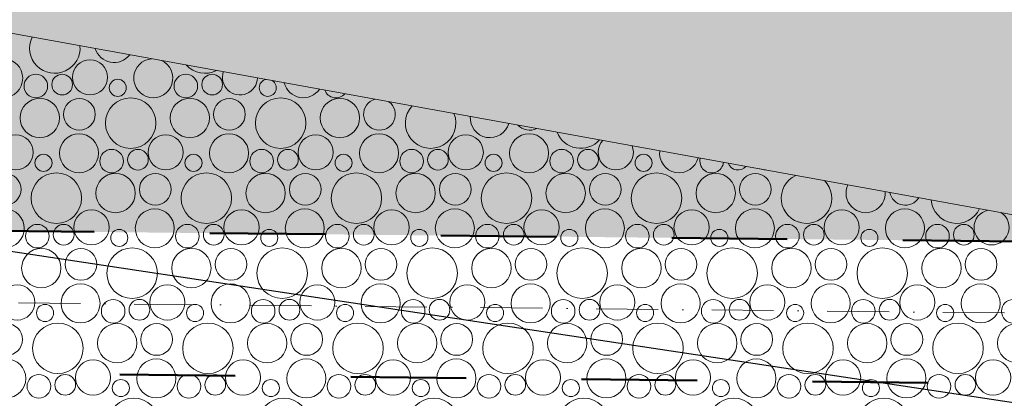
# Model space of a CAD drawing. Header units: millimetres. Extents: x -738537 to 1850049, y -250217 to 604013.
# Tile 61 of 204: x -594142 to -591754, y 81716 to 82634. Entities that reach past the tile are written whole.
import ezdxf

# ---------------------------------------------------------------- set-up
doc = ezdxf.new("R2010")
doc.units = ezdxf.units.MM
doc.header["$MEASUREMENT"] = 0
doc.set_wipeout_variables(frame=1)
for name, pattern in [('Dashed', [280, 140, -140]), ('Dot & Dashed', [280, 150, -60, 0, -70]), ('Wipeout_Contour', [1000, 0, -1000])]:
    doc.linetypes.add(name, pattern=pattern)
for name, color, linetype, lineweight in [('0_Pen_No__170', 9, 'Continuous', 0), ('BUILDING_Pen_No__2', 1, 'Continuous', 25), ('C-GRID _Pen_No__5', 4, 'Continuous', 5)]:
    doc.layers.add(name, color=color, linetype=linetype, lineweight=lineweight)
for name, color, linetype, lineweight, true_color in [('0_Pen_No__171', 7, 'Continuous', 0, 0xdadada), ('0_Pen_No__28', 7, 'Continuous', 50, 0xff9390), ('MARKETING_Pen_No__7', 7, 'Continuous', 5, 0x9f07ff)]:
    doc.layers.add(name, color=color, linetype=linetype, lineweight=lineweight, true_color=true_color)
doc.layers.add('MARKETING', color=7, linetype='Continuous')

# ---------------------------------------------------------------- blocks, each defined once
blk = doc.blocks.new('*X3')
at = {"layer": '0_Pen_No__170', "color": 9, "linetype": 'Continuous', "lineweight": 0}
for centre, radius in [((-594181.5, 82492), 47.3), ((-593971.2, 82494.1), 42.6), ((-594102.4, 82472.9), 28.6), ((-594038.6, 82476.4), 25.1), ((-593738.7, 82472.9), 28.6), ((-593674.9, 82476.4), 25.1), ((-593903.8, 82468.7), 20.7), ((-594092.8, 82395.5), 47.7), ((-593996.7, 82404.3), 38.4), ((-593872.6, 82383.1), 61.2), ((-593729.1, 82395.5), 47.7), ((-593633, 82404.3), 38.4), ((-593508.9, 82383.1), 61.2), ((-593365.3, 82395.5), 47.7), ((-594151.2, 82312.2), 42.6), ((-593997.7, 82310), 47.3), ((-593787.5, 82312.2), 42.6), ((-593634, 82310), 47.3), ((-593423.8, 82312.2), 42.6), ((-593270.3, 82310), 47.3), ((-593060.1, 82312.2), 42.6), ((-592906.6, 82310), 47.3), ((-594083.8, 82286.7), 20.7), ((-593918.7, 82290.9), 28.6), ((-593854.9, 82294.4), 25.1), ((-593720.1, 82286.7), 20.7), ((-593555, 82290.9), 28.6), ((-593491.2, 82294.4), 25.1), ((-593356.4, 82286.7), 20.7), ((-593191.3, 82290.9), 28.6), ((-593127.5, 82294.4), 25.1), ((-592992.7, 82286.7), 20.7), ((-592827.6, 82290.9), 28.6), ((-592763.8, 82294.4), 25.1), ((-592629, 82286.7), 20.7), ((-594176.7, 82222.4), 38.4), ((-594052.6, 82201.1), 61.2), ((-593909.1, 82213.5), 47.7), ((-593813, 82222.4), 38.4), ((-593688.9, 82201.1), 61.2), ((-593545.3, 82213.5), 47.7), ((-593449.3, 82222.4), 38.4), ((-593325.2, 82201.1), 61.2), ((-593181.6, 82213.5), 47.7), ((-593085.6, 82222.4), 38.4), ((-592961.5, 82201.1), 61.2), ((-592817.9, 82213.5), 47.7), ((-592721.9, 82222.4), 38.4), ((-592597.8, 82201.1), 61.2), ((-592454.2, 82213.5), 47.7), ((-592358.2, 82222.4), 38.4), ((-594177.7, 82128), 47.3), ((-593967.5, 82130.2), 42.6), ((-593814, 82128), 47.3), ((-593603.8, 82130.2), 42.6), ((-593450.3, 82128), 47.3), ((-593240.1, 82130.2), 42.6), ((-593086.6, 82128), 47.3), ((-592876.4, 82130.2), 42.6), ((-592722.9, 82128), 47.3), ((-592512.7, 82130.2), 42.6), ((-592359.2, 82128), 47.3), ((-592149, 82130.2), 42.6), ((-591995.5, 82128), 47.3), ((-594098.7, 82108.9), 28.6), ((-594034.9, 82112.4), 25.1), ((-593900.1, 82104.7), 20.7), ((-593735, 82108.9), 28.6), ((-593671.2, 82112.4), 25.1), ((-593536.4, 82104.7), 20.7), ((-593371.3, 82108.9), 28.6), ((-593307.5, 82112.4), 25.1), ((-593172.7, 82104.7), 20.7), ((-593007.6, 82108.9), 28.6), ((-592943.8, 82112.4), 25.1), ((-592809, 82104.7), 20.7), ((-592643.9, 82108.9), 28.6), ((-592580.1, 82112.4), 25.1), ((-592445.3, 82104.7), 20.7), ((-592280.2, 82108.9), 28.6), ((-592216.3, 82112.4), 25.1), ((-592081.6, 82104.7), 20.7), ((-591916.5, 82108.9), 28.6), ((-591852.6, 82112.4), 25.1), ((-594089.1, 82031.5), 47.7), ((-593993, 82040.4), 38.4), ((-593868.9, 82019.1), 61.2), ((-593725.3, 82031.5), 47.7), ((-593629.3, 82040.4), 38.4), ((-593505.2, 82019.1), 61.2), ((-593361.6, 82031.5), 47.7), ((-593265.6, 82040.4), 38.4), ((-593141.5, 82019.1), 61.2), ((-592997.9, 82031.5), 47.7), ((-592901.9, 82040.4), 38.4), ((-592777.8, 82019.1), 61.2), ((-592634.2, 82031.5), 47.7), ((-592538.2, 82040.4), 38.4), ((-592414.1, 82019.1), 61.2), ((-592270.5, 82031.5), 47.7), ((-592174.5, 82040.4), 38.4), ((-592050.4, 82019.1), 61.2), ((-591906.8, 82031.5), 47.7), ((-591810.8, 82040.4), 38.4), ((-594147.5, 81948.2), 42.6), ((-593994, 81946), 47.3), ((-593783.8, 81948.2), 42.6), ((-593630.3, 81946), 47.3), ((-593420.1, 81948.2), 42.6), ((-593266.6, 81946), 47.3), ((-593056.4, 81948.2), 42.6), ((-592902.9, 81946), 47.3), ((-592692.7, 81948.2), 42.6), ((-592539.2, 81946), 47.3), ((-592329, 81948.2), 42.6), ((-592175.5, 81946), 47.3), ((-591965.3, 81948.2), 42.6), ((-591811.8, 81946), 47.3), ((-593915, 81926.9), 28.6), ((-593851.2, 81930.4), 25.1), ((-593551.3, 81926.9), 28.6), ((-593487.5, 81930.4), 25.1), ((-593187.6, 81926.9), 28.6), ((-593123.8, 81930.4), 25.1), ((-592823.9, 81926.9), 28.6), ((-592760.1, 81930.4), 25.1), ((-592460.2, 81926.9), 28.6), ((-592396.3, 81930.4), 25.1), ((-592096.5, 81926.9), 28.6), ((-592032.6, 81930.4), 25.1), ((-591732.8, 81926.9), 28.6), ((-594080.1, 81922.7), 20.7), ((-593716.4, 81922.7), 20.7), ((-593352.7, 81922.7), 20.7), ((-592989, 81922.7), 20.7), ((-592625.3, 81922.7), 20.7), ((-592261.6, 81922.7), 20.7), ((-591897.9, 81922.7), 20.7), ((-594173, 81858.4), 38.4), ((-594048.9, 81837.1), 61.2), ((-593905.3, 81849.5), 47.7), ((-593809.3, 81858.4), 38.4), ((-593685.2, 81837.1), 61.2), ((-593541.6, 81849.5), 47.7), ((-593445.6, 81858.4), 38.4), ((-593321.5, 81837.1), 61.2), ((-593177.9, 81849.5), 47.7), ((-593081.9, 81858.4), 38.4), ((-592957.8, 81837.1), 61.2), ((-592814.2, 81849.5), 47.7), ((-592718.2, 81858.4), 38.4), ((-592594.1, 81837.1), 61.2), ((-592450.5, 81849.5), 47.7), ((-592354.5, 81858.4), 38.4), ((-592230.4, 81837.1), 61.2), ((-592086.8, 81849.5), 47.7), ((-591990.8, 81858.4), 38.4), ((-591866.7, 81837.1), 61.2), ((-591723.1, 81849.5), 47.7), ((-594174, 81764), 47.3), ((-593963.8, 81766.2), 42.6), ((-593810.3, 81764), 47.3), ((-593600.1, 81766.2), 42.6), ((-593446.6, 81764), 47.3), ((-593236.4, 81766.2), 42.6), ((-593082.9, 81764), 47.3), ((-592872.7, 81766.2), 42.6), ((-592719.2, 81764), 47.3), ((-592509, 81766.2), 42.6), ((-592355.5, 81764), 47.3), ((-592145.3, 81766.2), 42.6), ((-591991.8, 81764), 47.3), ((-591781.6, 81766.2), 42.6), ((-594095, 81744.9), 28.6), ((-594031.2, 81748.4), 25.1), ((-593896.4, 81740.7), 20.7), ((-593731.3, 81744.9), 28.6), ((-593667.5, 81748.4), 25.1), ((-593532.7, 81740.7), 20.7), ((-593367.6, 81744.9), 28.6), ((-593303.8, 81748.4), 25.1), ((-593169, 81740.7), 20.7), ((-593003.9, 81744.9), 28.6), ((-592940.1, 81748.4), 25.1), ((-592805.3, 81740.7), 20.7), ((-592640.2, 81744.9), 28.6), ((-592576.3, 81748.4), 25.1), ((-592441.6, 81740.7), 20.7), ((-592276.5, 81744.9), 28.6), ((-592212.6, 81748.4), 25.1), ((-592077.9, 81740.7), 20.7), ((-591912.8, 81744.9), 28.6), ((-591848.9, 81748.4), 25.1), ((-593865.2, 81655.1), 61.2), ((-593501.5, 81655.1), 61.2), ((-593137.8, 81655.1), 61.2), ((-592774.1, 81655.1), 61.2), ((-592410.4, 81655.1), 61.2), ((-592046.7, 81655.1), 61.2)]:
    blk.add_circle(centre, radius, dxfattribs=at)
for centre, radius, start, end in [((-594056.3, 82565.1), 61.2, 154.1754, 5.2903), ((-593912.8, 82577.5), 47.7, 196.4247, 323.041), ((-593817.7, 82492), 47.3, 94.1938, 65.2719), ((-593692.6, 82565.1), 61.2, 221.9961, 297.4696), ((-593607.5, 82494.1), 42.6, 161.3464, 358.1193), ((-593540.1, 82468.7), 20.7, 101.4278, 58.0379), ((-593454, 82492), 47.3, 193.4336, 326.0321), ((-593375, 82472.9), 28.6, 199.7471, 319.7186), ((-593269.3, 82404.3), 38.4, 106.3562, 53.1096), ((-593145.2, 82383.1), 61.2, 136.9958, 22.4699), ((-593001.6, 82395.5), 47.7, 175.4397, 344.0261), ((-592905.6, 82404.3), 38.4, 222.4996, 296.9661), ((-592781.5, 82383.1), 61.2, 200.9478, 318.5179), ((-592696.4, 82312.2), 42.6, 137.1873, 22.2785), ((-592542.9, 82310), 47.3, 172.557, 346.9088), ((-592463.9, 82290.9), 28.6, 164.9474, 354.5183), ((-592400.1, 82294.4), 25.1, 199.5846, 319.8811), ((-592332.7, 82312.2), 42.6, 249.9676, 269.4981), ((-592234.1, 82201.1), 61.2, 115.3069, 44.1588), ((-592090.5, 82213.5), 47.7, 155.2366, 4.2291), ((-591994.5, 82222.4), 38.4, 190.9042, 328.5615), ((-591870.4, 82201.1), 61.2, 183.9543, 335.5114), ((-591785.3, 82130.2), 42.6, 101.2836, 58.1821)]:
    blk.add_arc(centre, radius, start, end, dxfattribs=at)
blk = doc.blocks.new('Fill_2', base_point=(0, 0))
at = {"color": 254, "linetype": 'Wipeout_Contour', "lineweight": 0, "ltscale": 14005644.7295551}
blk.add_wipeout([(-629509.8, 81186.9), (-636562.3, 79781.8), (-636489.6, 79417.3), (-629462, 80817.5), (-620502.8, 81356.1), (-620540.5, 82043.7), (-601136.6, 81925.1), (-601127.3, 81469.6), (-590151.9, 81021), (-590021.9, 81719.9), (-589769.8, 81683.3), (-588537.1, 88325.9), (-581323.3, 84127), (-581890.9, 80218.2), (-581481.7, 80187.1), (-580849.5, 84486.2), (-589699.4, 89557.9), (-590288.4, 81899.2), (-594388.9, 82642), (-600414.3, 82313.5), (-600427.4, 82955.9), (-621103.7, 82547.9), (-621076.1, 81700.6)], dxfattribs=at)
at = {"layer": '0_Pen_No__170', "color": 255, "linetype": 'Continuous', "lineweight": 0, "flags": 128}
blk.add_lwpolyline([(-629509.8, 81186.9), (-636562.3, 79781.8), (-636489.6, 79417.3), (-629462, 80817.5), (-620502.8, 81356.1), (-620540.5, 82043.7), (-601136.6, 81925.1), (-601127.3, 81469.6), (-590151.9, 81021), (-590021.9, 81719.9), (-589769.8, 81683.3), (-588537.1, 88325.9), (-581323.3, 84127), (-581890.9, 80218.2), (-581481.7, 80187.1), (-580849.5, 84486.2), (-589699.4, 89557.9), (-590288.4, 81899.2), (-594388.9, 82642), (-600414.3, 82313.5), (-600427.4, 82955.9), (-621103.7, 82547.9), (-621076.1, 81700.6)], close=True, dxfattribs=at)
at = {"layer": '0_Pen_No__170', "color": 9, "linetype": 'Continuous', "lineweight": 0}
blk.add_blockref('*X3', (0, 0), dxfattribs=at)
blk = doc.blocks.new('Fill_98', base_point=(0, 0))
at = {"color": 254, "linetype": 'Wipeout_Contour', "lineweight": 0, "ltscale": 4804630.237960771}
blk.add_wipeout([(-598850.8, 81157.6), (-589935.3, 80788.5), (-589760.2, 81735.3), (-590268.3, 81740.2), (-590347.6, 81313.8), (-601138.3, 81707.7), (-601136.9, 81468.2), (-598841.7, 81377.9)], dxfattribs=at).dxf.layer = 'MARKETING'

msp = doc.modelspace()

# ---------------------------------------------------------------- block references
at = {"layer": '0_Pen_No__170', "color": 9, "linetype": 'Continuous', "lineweight": 0}
msp.add_blockref('Fill_2', (0, 0), dxfattribs=at)

# ---------------------------------------------------------------- next in the draw order: hatches: boundary and pattern name
at = {"layer": '0_Pen_No__171', "linetype": 'Continuous', "lineweight": 0, "true_color": 0xdadada}
h = msp.add_hatch(dxfattribs=at)
h.set_pattern_fill('EARTH', color=254, style=0, pattern_type=2)
h.set_pattern_definition([(45, (0, 0), (-275.77163, 275.77163), []), (45, (-91.9, 91.9), (-551.5433, 551.5433), []), (45, (-183.85, 183.85), (-551.5433, 551.5433), []), (135, (-275.77, 275.77), (91.923878, 91.923878), [389.99999, -389.99999])])
h.paths.add_polyline_path([(-631238.6, 89036.3), (-631416.2, 91643.8), (-617835.3, 92530.2), (-617753.3, 93259.2), (-588579.2, 89990.2), (-588759.4, 89019.1), (-590040.8, 82079.1), (-593210.4, 82111.5), (-600415.6, 82185.1), (-600427.4, 82955.9), (-621103.7, 82547.9), (-621076.1, 81700.6), (-629509.8, 81186.9), (-630697.2, 80950.3), (-631025.7, 85774.3), (-632625.9, 85665.4), (-632847.9, 88926.8)])

# ---------------------------------------------------------------- next in the draw order: linework, layer by layer
at = {"layer": 'C-GRID _Pen_No__5', "color": 4, "linetype": 'Dot & Dashed', "lineweight": 5}
msp.add_line((-638117.8, 82397), (-580864.7, 81811.3), dxfattribs=at)

# ---------------------------------------------------------------- next in the draw order: block references
at = {"layer": 'MARKETING_Pen_No__7', "color": 190, "linetype": 'Continuous', "lineweight": 5, "true_color": 0x9f07ff}
msp.add_blockref('Fill_98', (0, 0), dxfattribs=at)

# ---------------------------------------------------------------- next in the draw order: linework, layer by layer
at = {"layer": '0_Pen_No__28', "color": 21, "linetype": 'Dashed', "lineweight": 50, "ltscale": 2, "true_color": 0xff9390}
for points in [[(-588172.2, 90291.8), (-588245.1, 89899.5), (-589695.7, 82082.6), (-589699.3, 81730.6), (-619887.8, 82039.1), (-619836.2, 81394.8), (-631020.6, 80584.2), (-631338.3, 85407.6), (-632947.2, 85301.4), (-633212.6, 89247.7), (-631607.2, 89357), (-631791.9, 91965.1), (-618146.2, 92850.5), (-618057.7, 93640.4)], [(-588579.2, 89990.2), (-588584.3, 89962.5), (-590040.4, 82116.1), (-590040.8, 82079.1), (-620261.9, 82387.9), (-620211, 81753.3), (-630700.5, 80998.2), (-631017.5, 85774.5), (-632626.1, 85668.4), (-632845.3, 88926.9), (-631238.6, 89036.3), (-631423.2, 91643.3), (-617835.5, 92525), (-617753.2, 93259.2)]]:
    msp.add_lwpolyline(points, close=True, dxfattribs=at)
at = {"layer": 'BUILDING_Pen_No__2', "color": 1, "linetype": 'Continuous', "lineweight": 25}
msp.add_line((-581890.9, 80218.2), (-594376.2, 82103.7), dxfattribs=at)

doc.saveas('drawing.dxf')
